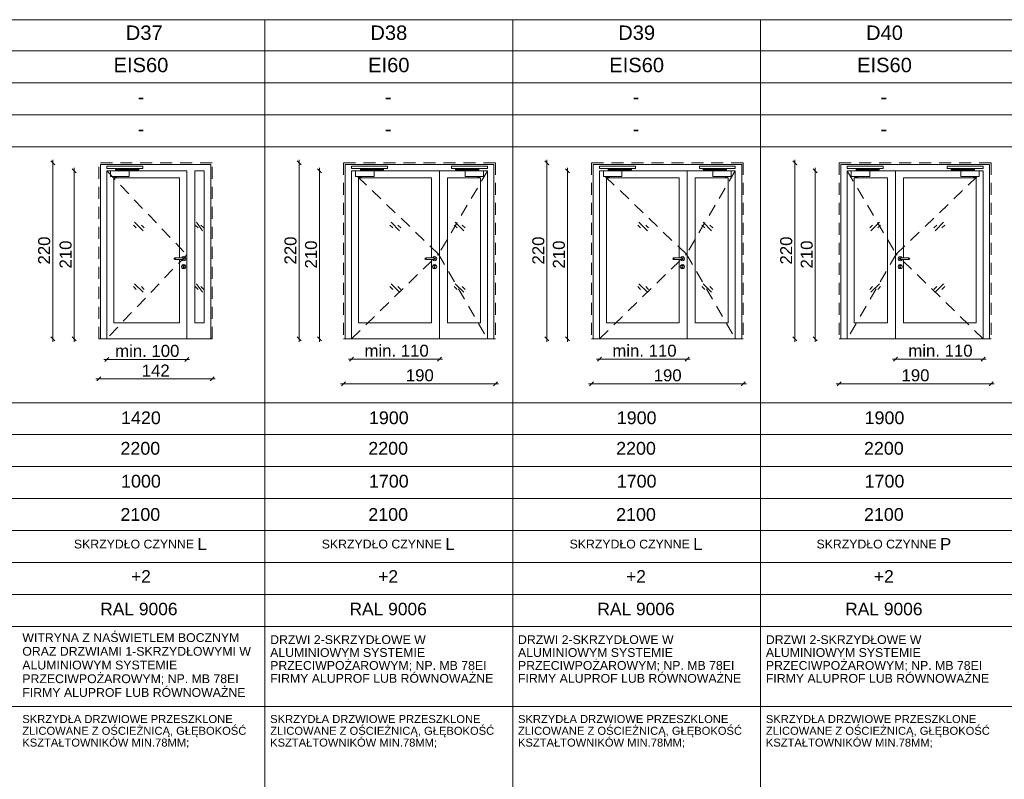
# Paper-space layout 'A-57 ZESTAWIENIE STOLARKI PROJEKTOWANEJ' of a CAD drawing. Header units: millimetres. Extents: x 0 to 900, y 0 to 1010.
# Tile 39 of 63: x 332 to 455, y 707 to 802. Entities that reach past the tile are written whole.
import ezdxf
from ezdxf.xclip import XClip

# ---------------------------------------------------------------- set-up
doc = ezdxf.new("R2010")
doc.units = ezdxf.units.MM
doc.header["$MEASUREMENT"] = 0
doc.header["$XCLIPFRAME"] = 0
doc.linetypes.add('LINIE_3', pattern=[25, 15, -10])
doc.linetypes.add('Przer. długie kreski', pattern=[2.5, 1.5, -1])
doc.layers.add('0_Nr_pióra__1', color=7, linetype='Continuous', lineweight=20)
for name, color, linetype, lineweight, true_color in [('0_Nr_pióra__30', 7, 'Continuous', 5, 0x878787), ('0_Nr_pióra__7', 7, 'Continuous', 18, 0x171717), ('0_Nr_pióra__8', 7, 'Continuous', 13, 0x4c4c4c), ('0_Nr_pióra__94', 7, 'Continuous', 5, 0x3b3b3b)]:
    doc.layers.add(name, color=color, linetype=linetype, lineweight=lineweight, true_color=true_color)
doc.layers.add('A_podrys', color=7, linetype='Continuous')
doc.styles.add('STYL_AUTOMATYCZNY_1', font='arial.ttf')

# ---------------------------------------------------------------- blocks, each defined once
blk = doc.blocks.new('Rysunek_1_1', base_point=(-2089.9, -1946.74))
at = {"layer": '0_Nr_pióra__1', "color": 7, "linetype": 'Continuous', "lineweight": 20}
for p, q in [((336.31, 783.61), (335.81, 784.11)), ((336.06, 783.86), (336.06, 784.23)), ((336.06, 761.86), (336.06, 783.86)), ((367.12, 783.61), (366.62, 784.11)), ((366.87, 783.86), (366.87, 784.23)), ((366.87, 761.86), (366.87, 783.86)), ((398.12, 783.61), (397.62, 784.11)), ((397.87, 783.86), (397.87, 784.23)), ((397.87, 761.86), (397.87, 783.86)), ((429.12, 783.61), (428.62, 784.11)), ((428.87, 783.86), (428.87, 784.23)), ((428.87, 761.86), (428.87, 783.86)), ((338.99, 782.61), (338.49, 783.11)), ((338.74, 782.86), (338.74, 783.23)), ((338.74, 761.86), (338.74, 782.86)), ((369.69, 782.61), (369.19, 783.11)), ((369.44, 782.86), (369.44, 783.23)), ((369.44, 761.86), (369.44, 782.86)), ((400.69, 782.61), (400.19, 783.11)), ((400.44, 782.86), (400.44, 783.23)), ((400.44, 761.86), (400.44, 782.86)), ((431.69, 782.61), (431.19, 783.11)), ((431.44, 782.86), (431.44, 783.23)), ((431.44, 761.86), (431.44, 782.86)), ((335.81, 762.11), (336.31, 761.61)), ((336.06, 761.48), (336.06, 761.86)), ((338.49, 762.11), (338.99, 761.61)), ((338.74, 761.48), (338.74, 761.86)), ((366.62, 762.11), (367.12, 761.61)), ((366.87, 761.48), (366.87, 761.86)), ((369.19, 762.11), (369.69, 761.61)), ((369.44, 761.48), (369.44, 761.86)), ((397.62, 762.11), (398.12, 761.61)), ((397.87, 761.48), (397.87, 761.86)), ((400.19, 762.11), (400.69, 761.61)), ((400.44, 761.48), (400.44, 761.86)), ((428.62, 762.11), (429.12, 761.61)), ((428.87, 761.48), (428.87, 761.86)), ((431.19, 762.11), (431.69, 761.61)), ((431.44, 761.48), (431.44, 761.86)), ((342.82, 759.27), (342.44, 759.27)), ((343.07, 759.52), (342.57, 759.02)), ((352.82, 759.27), (342.82, 759.27)), ((352.57, 759.02), (353.07, 759.52)), ((353.19, 759.27), (352.82, 759.27)), ((373.44, 759.29), (373.07, 759.29)), ((373.69, 759.54), (373.19, 759.04)), ((384.42, 759.29), (373.44, 759.29)), ((384.17, 759.04), (384.67, 759.54)), ((384.8, 759.29), (384.42, 759.29)), ((404.44, 759.29), (404.07, 759.29)), ((404.69, 759.54), (404.19, 759.04)), ((415.42, 759.29), (404.44, 759.29)), ((415.17, 759.04), (415.67, 759.54)), ((415.8, 759.29), (415.42, 759.29)), ((441.09, 759.29), (441.46, 759.29)), ((441.71, 759.54), (441.21, 759.04)), ((441.46, 759.29), (452.44, 759.29)), ((452.19, 759.04), (452.69, 759.54)), ((452.44, 759.29), (452.82, 759.29)), ((341.82, 756.83), (341.44, 756.83)), ((342.07, 757.08), (341.57, 756.58)), ((356.02, 756.83), (341.82, 756.83)), ((355.77, 756.58), (356.27, 757.08)), ((356.39, 756.83), (356.02, 756.83)), ((372.44, 756.21), (372.07, 756.21)), ((372.69, 756.46), (372.19, 755.96)), ((391.44, 756.21), (372.44, 756.21)), ((391.19, 755.96), (391.69, 756.46)), ((391.82, 756.21), (391.44, 756.21)), ((403.44, 756.21), (403.07, 756.21)), ((403.69, 756.46), (403.19, 755.96)), ((422.44, 756.21), (403.44, 756.21)), ((422.19, 755.96), (422.69, 756.46)), ((422.82, 756.21), (422.44, 756.21)), ((434.07, 756.21), (434.44, 756.21)), ((434.69, 756.46), (434.19, 755.96)), ((434.44, 756.21), (453.44, 756.21)), ((453.19, 755.96), (453.69, 756.46)), ((453.44, 756.21), (453.82, 756.21))]:
    blk.add_line(p, q, dxfattribs=at)
at = {"layer": '0_Nr_pióra__30', "color": 252, "linetype": 'Przer. długie kreski', "lineweight": 5, "true_color": 0x878787}
for p, q in [((356.02, 783.86), (341.82, 783.86)), ((341.82, 761.86), (341.82, 783.86)), ((356.02, 761.86), (356.02, 783.86)), ((391.44, 783.86), (372.44, 783.86)), ((372.44, 783.86), (372.44, 761.86)), ((391.44, 783.86), (391.44, 761.86)), ((422.44, 783.86), (403.44, 783.86)), ((403.44, 783.86), (403.44, 761.86)), ((422.44, 783.86), (422.44, 761.86)), ((434.44, 783.86), (453.44, 783.86)), ((434.44, 783.86), (434.44, 761.86)), ((453.44, 783.86), (453.44, 761.86)), ((342.82, 782.86), (352.82, 772.36)), ((384.32, 772.42), (373.44, 782.86)), ((390.44, 782.86), (384.32, 772.42)), ((415.32, 772.42), (404.44, 782.86)), ((421.44, 782.86), (415.32, 772.42)), ((435.44, 782.86), (441.56, 772.42)), ((441.56, 772.42), (452.44, 782.86)), ((352.82, 772.36), (342.82, 761.86)), ((373.44, 761.86), (384.32, 772.42)), ((384.32, 772.42), (390.44, 761.86)), ((404.44, 761.86), (415.32, 772.42)), ((415.32, 772.42), (421.44, 761.86)), ((441.56, 772.42), (435.44, 761.86)), ((452.44, 761.86), (441.56, 772.42))]:
    blk.add_line(p, q, dxfattribs=at)
at = {"layer": '0_Nr_pióra__30', "color": 252, "linetype": 'Continuous', "lineweight": 5, "true_color": 0x878787}
for p, q in [((355.82, 783.66), (342.02, 783.66)), ((342.02, 761.86), (342.02, 783.66)), ((355.82, 761.86), (355.82, 783.66)), ((391.24, 783.66), (372.64, 783.66)), ((372.64, 783.66), (372.64, 761.86)), ((391.24, 783.66), (391.24, 761.86)), ((422.24, 783.66), (403.64, 783.66)), ((403.64, 783.66), (403.64, 761.86)), ((422.24, 783.66), (422.24, 761.86)), ((434.64, 783.66), (453.24, 783.66)), ((434.64, 783.66), (434.64, 761.86)), ((453.24, 783.66), (453.24, 761.86)), ((342.82, 761.86), (342.82, 782.86)), ((342.82, 782.86), (352.82, 782.86)), ((352.82, 782.86), (352.82, 761.86)), ((353.82, 763.86), (353.82, 782.86)), ((353.82, 782.86), (355.02, 782.86)), ((355.02, 763.86), (355.02, 782.86)), ((373.44, 782.86), (390.44, 782.86)), ((373.44, 782.86), (373.44, 761.86)), ((384.42, 761.86), (384.42, 782.86)), ((390.44, 782.86), (390.44, 761.86)), ((404.44, 782.86), (421.44, 782.86)), ((404.44, 782.86), (404.44, 761.86)), ((415.42, 761.86), (415.42, 782.86)), ((421.44, 782.86), (421.44, 761.86)), ((435.44, 782.86), (435.44, 761.86)), ((452.44, 782.86), (435.44, 782.86)), ((441.46, 761.86), (441.46, 782.86)), ((452.44, 782.86), (452.44, 761.86)), ((343.7, 763.86), (343.7, 781.98)), ((343.7, 781.98), (351.94, 781.98)), ((351.94, 781.98), (351.94, 771.96)), ((374.32, 763.86), (374.32, 781.98)), ((374.32, 781.98), (383.42, 781.98)), ((383.42, 781.98), (383.42, 771.96)), ((385.42, 781.98), (385.42, 763.86)), ((389.56, 781.98), (385.42, 781.98)), ((389.56, 763.86), (389.56, 781.98)), ((405.32, 763.86), (405.32, 781.98)), ((405.32, 781.98), (414.42, 781.98)), ((414.42, 781.98), (414.42, 771.96)), ((416.42, 781.98), (416.42, 763.86)), ((420.56, 781.98), (416.42, 781.98)), ((420.56, 763.86), (420.56, 781.98)), ((436.32, 763.86), (436.32, 781.98)), ((436.32, 781.98), (440.46, 781.98)), ((440.46, 781.98), (440.46, 763.86)), ((442.46, 781.98), (442.46, 771.96)), ((451.56, 781.98), (442.46, 781.98)), ((451.56, 763.86), (451.56, 781.98)), ((346.51, 775.72), (346.16, 776.07)), ((347.36, 775.36), (346.3, 776.42)), ((347.51, 775.72), (347.16, 776.07)), ((354.25, 775.72), (353.89, 776.07)), ((354.8, 775.36), (354.04, 776.42)), ((354.95, 775.72), (354.59, 776.07)), ((378.6, 775.72), (378.24, 776.07)), ((379.45, 775.36), (378.39, 776.42)), ((379.6, 775.72), (379.24, 776.07)), ((386.63, 775.72), (386.27, 776.07)), ((387.48, 775.36), (386.42, 776.42)), ((387.63, 775.72), (387.27, 776.07)), ((409.6, 775.72), (409.24, 776.07)), ((410.45, 775.36), (409.39, 776.42)), ((410.6, 775.72), (410.24, 776.07)), ((417.63, 775.72), (417.27, 776.07)), ((418.48, 775.36), (417.42, 776.42)), ((418.63, 775.72), (418.27, 776.07)), ((438.26, 775.72), (438.61, 776.07)), ((438.4, 775.36), (439.46, 776.42)), ((439.26, 775.72), (439.61, 776.07)), ((446.29, 775.72), (446.64, 776.07)), ((446.43, 775.36), (447.5, 776.42)), ((447.29, 775.72), (447.64, 776.07)), ((351.26, 771.93), (351.24, 771.86)), ((351.24, 771.86), (351.26, 771.79)), ((351.28, 771.93), (351.25, 771.86)), ((351.25, 771.86), (351.28, 771.79)), ((351.34, 771.96), (351.26, 771.93)), ((351.26, 771.79), (351.34, 771.76)), ((351.33, 771.93), (351.31, 771.86)), ((351.31, 771.86), (351.33, 771.79)), ((352.44, 771.96), (351.34, 771.96)), ((352.44, 771.76), (351.34, 771.76)), ((351.4, 771.93), (351.39, 771.86)), ((351.39, 771.86), (351.4, 771.79)), ((351.94, 771.76), (351.94, 763.86)), ((352.17, 770.86), (352.2, 770.99)), ((352.19, 771.96), (352.2, 771.99)), ((352.2, 771.72), (352.19, 771.76)), ((352.2, 771.99), (352.3, 772.09)), ((352.3, 771.63), (352.2, 771.72)), ((352.2, 770.99), (352.3, 771.09)), ((352.3, 772.09), (352.44, 772.13)), ((352.44, 771.59), (352.3, 771.63)), ((352.3, 771.09), (352.44, 771.13)), ((352.36, 770.96), (352.38, 771.01)), ((352.39, 770.9), (352.36, 770.96)), ((352.37, 771.93), (352.38, 771.86)), ((352.38, 771.86), (352.37, 771.79)), ((352.38, 771.01), (352.44, 771.03)), ((352.44, 772.13), (352.57, 772.09)), ((352.44, 771.96), (352.51, 771.93)), ((352.44, 771.93), (352.46, 771.86)), ((352.46, 771.86), (352.44, 771.79)), ((352.51, 771.79), (352.44, 771.76)), ((352.57, 771.63), (352.44, 771.59)), ((352.44, 771.13), (352.57, 771.09)), ((352.44, 771.03), (352.49, 771.01)), ((352.49, 771.93), (352.52, 771.86)), ((352.52, 771.86), (352.49, 771.79)), ((352.49, 771.01), (352.51, 770.96)), ((352.51, 770.96), (352.49, 770.9)), ((352.51, 771.93), (352.54, 771.86)), ((352.54, 771.86), (352.51, 771.79)), ((352.57, 772.09), (352.67, 771.99)), ((352.67, 771.72), (352.57, 771.63)), ((352.57, 771.09), (352.67, 770.99)), ((352.67, 771.99), (352.71, 771.86)), ((352.71, 771.86), (352.67, 771.72)), ((352.67, 770.99), (352.71, 770.86)), ((382.65, 771.93), (382.62, 771.86)), ((382.62, 771.86), (382.65, 771.79)), ((382.67, 771.93), (382.64, 771.86)), ((382.64, 771.86), (382.67, 771.79)), ((382.72, 771.96), (382.65, 771.93)), ((382.65, 771.79), (382.72, 771.76)), ((382.72, 771.93), (382.69, 771.86)), ((382.69, 771.86), (382.72, 771.79)), ((383.82, 771.96), (382.72, 771.96)), ((383.82, 771.76), (382.72, 771.76)), ((382.79, 771.93), (382.78, 771.86)), ((382.78, 771.86), (382.79, 771.79)), ((383.42, 771.76), (383.42, 763.86)), ((383.55, 770.86), (383.59, 770.99)), ((383.58, 771.96), (383.59, 771.99)), ((383.59, 771.72), (383.58, 771.76)), ((383.59, 771.99), (383.69, 772.09)), ((383.69, 771.63), (383.59, 771.72)), ((383.59, 770.99), (383.69, 771.09)), ((383.69, 772.09), (383.82, 772.13)), ((383.82, 771.59), (383.69, 771.63)), ((383.69, 771.09), (383.82, 771.13)), ((383.77, 771.01), (383.75, 770.96)), ((383.76, 771.93), (383.77, 771.86)), ((383.77, 771.86), (383.76, 771.79)), ((383.82, 771.03), (383.77, 771.01)), ((383.82, 772.13), (383.96, 772.09)), ((383.82, 771.96), (383.89, 771.93)), ((383.89, 771.79), (383.82, 771.76)), ((383.96, 771.63), (383.82, 771.59)), ((383.82, 771.13), (383.96, 771.09)), ((383.88, 771.01), (383.82, 771.03)), ((383.83, 771.93), (383.85, 771.86)), ((383.85, 771.86), (383.83, 771.79)), ((383.87, 770.9), (383.9, 770.96)), ((383.88, 771.93), (383.91, 771.86)), ((383.91, 771.86), (383.88, 771.79)), ((383.9, 770.96), (383.88, 771.01)), ((383.89, 771.93), (383.92, 771.86)), ((383.92, 771.86), (383.89, 771.79)), ((383.96, 772.09), (384.06, 771.99)), ((384.06, 771.72), (383.96, 771.63)), ((383.96, 771.09), (384.06, 770.99)), ((384.06, 771.99), (384.09, 771.86)), ((384.09, 771.86), (384.06, 771.72)), ((384.06, 770.99), (384.09, 770.86)), ((413.65, 771.93), (413.62, 771.86)), ((413.62, 771.86), (413.65, 771.79)), ((413.67, 771.93), (413.64, 771.86)), ((413.64, 771.86), (413.67, 771.79)), ((413.72, 771.96), (413.65, 771.93)), ((413.65, 771.79), (413.72, 771.76)), ((413.72, 771.93), (413.69, 771.86)), ((413.69, 771.86), (413.72, 771.79)), ((414.82, 771.96), (413.72, 771.96)), ((414.82, 771.76), (413.72, 771.76)), ((413.79, 771.93), (413.78, 771.86)), ((413.78, 771.86), (413.79, 771.79)), ((414.42, 771.76), (414.42, 763.86)), ((414.55, 770.86), (414.59, 770.99)), ((414.58, 771.96), (414.59, 771.99)), ((414.59, 771.72), (414.58, 771.76)), ((414.59, 771.99), (414.69, 772.09)), ((414.69, 771.63), (414.59, 771.72)), ((414.59, 770.99), (414.69, 771.09)), ((414.69, 772.09), (414.82, 772.13)), ((414.82, 771.59), (414.69, 771.63)), ((414.69, 771.09), (414.82, 771.13)), ((414.77, 771.01), (414.75, 770.96)), ((414.76, 771.93), (414.77, 771.86)), ((414.77, 771.86), (414.76, 771.79)), ((414.82, 771.03), (414.77, 771.01)), ((414.82, 772.13), (414.96, 772.09)), ((414.82, 771.96), (414.89, 771.93)), ((414.89, 771.79), (414.82, 771.76)), ((414.96, 771.63), (414.82, 771.59)), ((414.82, 771.13), (414.96, 771.09)), ((414.88, 771.01), (414.82, 771.03)), ((414.83, 771.93), (414.85, 771.86)), ((414.85, 771.86), (414.83, 771.79)), ((414.87, 770.9), (414.9, 770.96)), ((414.88, 771.93), (414.91, 771.86)), ((414.91, 771.86), (414.88, 771.79)), ((414.9, 770.96), (414.88, 771.01)), ((414.89, 771.93), (414.92, 771.86)), ((414.92, 771.86), (414.89, 771.79)), ((414.96, 772.09), (415.06, 771.99)), ((415.06, 771.72), (414.96, 771.63)), ((414.96, 771.09), (415.06, 770.99)), ((415.06, 771.99), (415.09, 771.86)), ((415.09, 771.86), (415.06, 771.72)), ((415.06, 770.99), (415.09, 770.86)), ((441.83, 771.99), (441.79, 771.86)), ((441.79, 771.86), (441.83, 771.72)), ((441.83, 770.99), (441.79, 770.86)), ((441.93, 772.09), (441.83, 771.99)), ((441.83, 771.72), (441.93, 771.63)), ((441.93, 771.09), (441.83, 770.99)), ((442.06, 772.13), (441.93, 772.09)), ((441.93, 771.63), (442.06, 771.59)), ((442.06, 771.13), (441.93, 771.09)), ((441.99, 771.93), (441.96, 771.86)), ((441.96, 771.86), (441.99, 771.79)), ((442.01, 771.93), (441.98, 771.86)), ((441.98, 771.86), (442.01, 771.79)), ((442.06, 771.96), (441.99, 771.93)), ((441.99, 771.79), (442.06, 771.76)), ((441.99, 770.96), (442.01, 771.01)), ((442.01, 770.9), (441.99, 770.96)), ((442.01, 771.01), (442.06, 771.03)), ((442.06, 771.93), (442.03, 771.86)), ((442.03, 771.86), (442.06, 771.79)), ((442.2, 772.09), (442.06, 772.13)), ((442.06, 771.96), (443.16, 771.96)), ((442.06, 771.76), (443.16, 771.76)), ((442.06, 771.59), (442.2, 771.63)), ((442.2, 771.09), (442.06, 771.13)), ((442.06, 771.03), (442.12, 771.01)), ((442.13, 771.93), (442.12, 771.86)), ((442.12, 771.86), (442.13, 771.79)), ((442.12, 771.01), (442.14, 770.96)), ((442.3, 771.99), (442.2, 772.09)), ((442.2, 771.63), (442.3, 771.72)), ((442.3, 770.99), (442.2, 771.09)), ((442.31, 771.96), (442.3, 771.99)), ((442.3, 771.72), (442.31, 771.76)), ((442.33, 770.86), (442.3, 770.99)), ((442.46, 771.76), (442.46, 763.86)), ((443.1, 771.93), (443.11, 771.86)), ((443.11, 771.86), (443.1, 771.79)), ((443.16, 771.96), (443.23, 771.93)), ((443.23, 771.79), (443.16, 771.76)), ((443.17, 771.93), (443.19, 771.86)), ((443.19, 771.86), (443.17, 771.79)), ((443.22, 771.93), (443.25, 771.86)), ((443.25, 771.86), (443.22, 771.79)), ((443.23, 771.93), (443.26, 771.86)), ((443.26, 771.86), (443.23, 771.79)), ((352.2, 770.72), (352.17, 770.86)), ((352.3, 770.63), (352.2, 770.72)), ((352.44, 770.59), (352.3, 770.63)), ((352.39, 770.9), (352.39, 770.73)), ((352.39, 770.73), (352.4, 770.7)), ((352.4, 770.7), (352.44, 770.68)), ((352.44, 770.68), (352.47, 770.7)), ((352.57, 770.63), (352.44, 770.59)), ((352.47, 770.7), (352.49, 770.73)), ((352.49, 770.73), (352.49, 770.9)), ((352.67, 770.72), (352.57, 770.63)), ((352.71, 770.86), (352.67, 770.72)), ((383.59, 770.72), (383.55, 770.86)), ((383.69, 770.63), (383.59, 770.72)), ((383.82, 770.59), (383.69, 770.63)), ((383.77, 770.73), (383.77, 770.9)), ((383.79, 770.7), (383.77, 770.73)), ((383.82, 770.68), (383.79, 770.7)), ((383.86, 770.7), (383.82, 770.68)), ((383.96, 770.63), (383.82, 770.59)), ((383.87, 770.73), (383.86, 770.7)), ((383.87, 770.9), (383.87, 770.73)), ((384.06, 770.72), (383.96, 770.63)), ((384.09, 770.86), (384.06, 770.72)), ((414.59, 770.72), (414.55, 770.86)), ((414.69, 770.63), (414.59, 770.72)), ((414.82, 770.59), (414.69, 770.63)), ((414.77, 770.73), (414.77, 770.9)), ((414.79, 770.7), (414.77, 770.73)), ((414.82, 770.68), (414.79, 770.7)), ((414.86, 770.7), (414.82, 770.68)), ((414.96, 770.63), (414.82, 770.59)), ((414.87, 770.73), (414.86, 770.7)), ((414.87, 770.9), (414.87, 770.73)), ((415.06, 770.72), (414.96, 770.63)), ((415.09, 770.86), (415.06, 770.72)), ((441.79, 770.86), (441.83, 770.72)), ((441.83, 770.72), (441.93, 770.63)), ((441.93, 770.63), (442.06, 770.59)), ((442.01, 770.9), (442.01, 770.73)), ((442.01, 770.73), (442.03, 770.7)), ((442.03, 770.7), (442.06, 770.68)), ((442.06, 770.68), (442.1, 770.7)), ((442.06, 770.59), (442.2, 770.63)), ((442.1, 770.7), (442.11, 770.73)), ((442.11, 770.73), (442.11, 770.9)), ((442.2, 770.63), (442.3, 770.72)), ((442.3, 770.72), (442.33, 770.86)), ((347.36, 767.67), (346.3, 768.73)), ((354.8, 767.67), (354.04, 768.73)), ((379.45, 767.67), (378.39, 768.73)), ((387.48, 767.67), (386.42, 768.73)), ((410.45, 767.67), (409.39, 768.73)), ((418.48, 767.67), (417.42, 768.73)), ((438.4, 767.67), (439.46, 768.73)), ((446.43, 767.67), (447.5, 768.73)), ((346.51, 768.02), (346.16, 768.37)), ((347.51, 768.02), (347.16, 768.37)), ((354.25, 768.02), (353.89, 768.37)), ((354.95, 768.02), (354.59, 768.37)), ((378.6, 768.02), (378.24, 768.37)), ((379.6, 768.02), (379.24, 768.37)), ((386.63, 768.02), (386.27, 768.37)), ((387.63, 768.02), (387.27, 768.37)), ((409.6, 768.02), (409.24, 768.37)), ((410.6, 768.02), (410.24, 768.37)), ((417.63, 768.02), (417.27, 768.37)), ((418.63, 768.02), (418.27, 768.37)), ((438.26, 768.02), (438.61, 768.37)), ((439.26, 768.02), (439.61, 768.37)), ((446.29, 768.02), (446.64, 768.37)), ((447.29, 768.02), (447.64, 768.37)), ((351.94, 763.86), (343.7, 763.86)), ((353.82, 763.86), (355.02, 763.86)), ((383.42, 763.86), (374.32, 763.86)), ((385.42, 763.86), (389.56, 763.86)), ((414.42, 763.86), (405.32, 763.86)), ((416.42, 763.86), (420.56, 763.86)), ((440.46, 763.86), (436.32, 763.86)), ((442.46, 763.86), (451.56, 763.86)), ((356.02, 761.86), (341.82, 761.86)), ((391.44, 761.86), (372.44, 761.86)), ((422.44, 761.86), (403.44, 761.86)), ((434.44, 761.86), (453.44, 761.86))]:
    blk.add_line(p, q, dxfattribs=at)
at = {"layer": '0_Nr_pióra__8', "color": 251, "linetype": 'LINIE_3', "lineweight": 13, "true_color": 0x4c4c4c, "flags": 128}
for points in [[(347.32, 783.13), (347.32, 783.43), (342.82, 783.43), (342.82, 783.13)], [(377.94, 783.13), (377.94, 783.43), (373.44, 783.43), (373.44, 783.13)], [(385.94, 783.13), (385.94, 783.43), (390.44, 783.43), (390.44, 783.13)], [(408.94, 783.13), (408.94, 783.43), (404.44, 783.43), (404.44, 783.13)], [(416.94, 783.13), (416.94, 783.43), (421.44, 783.43), (421.44, 783.13)], [(439.94, 783.13), (439.94, 783.43), (435.44, 783.43), (435.44, 783.13)], [(447.94, 783.13), (447.94, 783.43), (452.44, 783.43), (452.44, 783.13)], [(345.62, 782.86), (343.31, 782.86), (343.31, 782.14), (345.62, 782.14)], [(343.91, 782.88), (343.91, 783.07), (346.72, 783.07), (346.72, 783.11), (346.83, 783.11), (346.83, 782.97), (344, 782.97), (344, 782.88)], [(344, 782.88), (343.92, 782.88), (343.92, 782.86), (344, 782.86)], [(346.73, 783.11), (346.82, 783.11), (346.82, 783.13), (346.73, 783.13)], [(376.25, 782.86), (373.94, 782.86), (373.94, 782.14), (376.25, 782.14)], [(374.54, 782.88), (374.54, 783.07), (377.35, 783.07), (377.35, 783.11), (377.45, 783.11), (377.45, 782.97), (374.63, 782.97), (374.63, 782.88)], [(374.62, 782.88), (374.55, 782.88), (374.55, 782.86), (374.62, 782.86)], [(377.36, 783.11), (377.45, 783.11), (377.45, 783.13), (377.36, 783.13)], [(389.34, 782.88), (389.34, 783.07), (386.54, 783.07), (386.54, 783.11), (386.43, 783.11), (386.43, 782.97), (389.25, 782.97), (389.25, 782.88)], [(386.52, 783.11), (386.44, 783.11), (386.44, 783.13), (386.52, 783.13)], [(387.64, 782.86), (389.94, 782.86), (389.94, 782.14), (387.64, 782.14)], [(389.26, 782.88), (389.34, 782.88), (389.34, 782.86), (389.26, 782.86)], [(407.25, 782.86), (404.94, 782.86), (404.94, 782.14), (407.25, 782.14)], [(405.54, 782.88), (405.54, 783.07), (408.35, 783.07), (408.35, 783.11), (408.45, 783.11), (408.45, 782.97), (405.63, 782.97), (405.63, 782.88)], [(405.62, 782.88), (405.55, 782.88), (405.55, 782.86), (405.62, 782.86)], [(408.36, 783.11), (408.45, 783.11), (408.45, 783.13), (408.36, 783.13)], [(420.34, 782.88), (420.34, 783.07), (417.54, 783.07), (417.54, 783.11), (417.43, 783.11), (417.43, 782.97), (420.25, 782.97), (420.25, 782.88)], [(417.52, 783.11), (417.44, 783.11), (417.44, 783.13), (417.52, 783.13)], [(418.64, 782.86), (420.94, 782.86), (420.94, 782.14), (418.64, 782.14)], [(420.26, 782.88), (420.34, 782.88), (420.34, 782.86), (420.26, 782.86)], [(438.25, 782.86), (435.94, 782.86), (435.94, 782.14), (438.25, 782.14)], [(436.54, 782.88), (436.54, 783.07), (439.35, 783.07), (439.35, 783.11), (439.45, 783.11), (439.45, 782.97), (436.63, 782.97), (436.63, 782.88)], [(436.62, 782.88), (436.55, 782.88), (436.55, 782.86), (436.62, 782.86)], [(439.36, 783.11), (439.45, 783.11), (439.45, 783.13), (439.36, 783.13)], [(451.34, 782.88), (451.34, 783.07), (448.54, 783.07), (448.54, 783.11), (448.43, 783.11), (448.43, 782.97), (451.25, 782.97), (451.25, 782.88)], [(448.52, 783.11), (448.44, 783.11), (448.44, 783.13), (448.52, 783.13)], [(449.64, 782.86), (451.94, 782.86), (451.94, 782.14), (449.64, 782.14)], [(451.26, 782.88), (451.34, 782.88), (451.34, 782.86), (451.26, 782.86)]]:
    blk.add_lwpolyline(points, close=True, dxfattribs=at)
for points in [[(344.06, 782.14), (343.79, 782.14), (343.79, 782.11, 0.458316), (344.06, 782.11)], [(374.69, 782.14), (374.41, 782.14), (374.41, 782.11, 0.458316), (374.69, 782.11)], [(389.19, 782.14), (389.47, 782.14), (389.47, 782.11, -0.458316), (389.19, 782.11)], [(405.69, 782.14), (405.41, 782.14), (405.41, 782.11, 0.458316), (405.69, 782.11)], [(420.19, 782.14), (420.47, 782.14), (420.47, 782.11, -0.458316), (420.19, 782.11)], [(436.69, 782.14), (436.41, 782.14), (436.41, 782.11, 0.458316), (436.69, 782.11)], [(451.19, 782.14), (451.47, 782.14), (451.47, 782.11, -0.458316), (451.19, 782.11)]]:
    blk.add_lwpolyline(points, format="xyb", close=True, dxfattribs=at)
at = {"layer": '0_Nr_pióra__94', "color": 250, "linetype": 'Continuous', "lineweight": 5, "true_color": 0x3b3b3b}
for p, q in [((52.6, 801.75), (887.6, 801.75)), ((362.6, 801.75), (362.6, 611.36)), ((393.6, 801.75), (393.6, 611.36)), ((424.6, 801.75), (424.6, 611.36)), ((887.6, 797.86), (50.6, 797.86)), ((887.6, 793.86), (50.6, 793.86)), ((887.6, 789.86), (50.6, 789.86)), ((887.6, 785.86), (50.6, 785.86)), ((52.6, 753.86), (887.6, 753.86)), ((49.45, 749.86), (887.6, 749.86)), ((52.6, 745.86), (887.6, 745.86)), ((49.45, 741.86), (887.6, 741.86)), ((52.6, 737.86), (887.6, 737.86)), ((35.27, 733.86), (889.6, 733.86)), ((50.6, 729.86), (887.6, 729.86)), ((52.6, 725.86), (887.6, 725.86)), ((52.6, 715.86), (887.6, 715.86))]:
    blk.add_line(p, q, dxfattribs=at)
at = {"layer": '0_Nr_pióra__1', "color": 7, "linetype": 'Continuous', "lineweight": 20, "char_height": 1.5, "width": 3.4323, "attachment_point": 7, "rotation": 90, "style": 'STYL_AUTOMATYCZNY_1'}
for s, insert in [('\\A1;{\\pql;\\fArial|b0|i0|c238|p0;\\W1.000000;220}', (335.76, 771.14)), ('\\A1;{\\pql;\\fArial|b0|i0|c238|p0;\\W1.000000;210}', (338.44, 770.64)), ('\\A1;{\\pql;\\fArial|b0|i0|c238|p0;\\W1.000000;220}', (366.57, 771.14)), ('\\A1;{\\pql;\\fArial|b0|i0|c238|p0;\\W1.000000;210}', (369.14, 770.64)), ('\\A1;{\\pql;\\fArial|b0|i0|c238|p0;\\W1.000000;220}', (397.57, 771.14)), ('\\A1;{\\pql;\\fArial|b0|i0|c238|p0;\\W1.000000;210}', (400.14, 770.64)), ('\\A1;{\\pql;\\fArial|b0|i0|c238|p0;\\W1.000000;220}', (428.57, 771.14)), ('\\A1;{\\pql;\\fArial|b0|i0|c238|p0;\\W1.000000;210}', (431.14, 770.64))]:
    blk.add_mtext(s, dxfattribs=dict(at, insert=insert))
at = {"layer": '0_Nr_pióra__1', "color": 7, "linetype": 'Continuous', "lineweight": 20, "char_height": 1.5, "attachment_point": 7, "style": 'STYL_AUTOMATYCZNY_1'}
for s, insert, width in [('\\A1;{\\pql;\\fArial|b0|i0|c238|p0;\\W1.000000;min. 100}', (343.87, 759.57), 7.8901), ('\\A1;{\\pql;\\fArial|b0|i0|c238|p0;\\W1.000000;min. 110}', (375.06, 759.59), 7.7374), ('\\A1;{\\pql;\\fArial|b0|i0|c238|p0;\\W1.000000;min. 110}', (406.06, 759.59), 7.7374), ('\\A1;{\\pql;\\fArial|b0|i0|c238|p0;\\W1.000000;min. 110}', (443.08, 759.59), 7.7374), ('\\A1;{\\pql;\\fArial|b0|i0|c238|p0;\\W1.000000;142}', (347.2, 757.13), 3.4323), ('\\A1;{\\pql;\\fArial|b0|i0|c238|p0;\\W1.000000;190}', (380.23, 756.51), 3.4323), ('\\A1;{\\pql;\\fArial|b0|i0|c238|p0;\\W1.000000;190}', (411.23, 756.51), 3.4323), ('\\A1;{\\pql;\\fArial|b0|i0|c238|p0;\\W1.000000;190}', (442.23, 756.51), 3.4323)]:
    blk.add_mtext(s, dxfattribs=dict(at, insert=insert, width=width))
at = {"layer": '0_Nr_pióra__7', "color": 250, "linetype": 'Continuous', "lineweight": 18, "true_color": 0x171717, "style": 'STYL_AUTOMATYCZNY_1'}
for s, insert, char_height, attachment_point in [('\\A1;{\\pqc;\\fArial|b0|i0|c238|p0;\\W1.000000;D37}', (347.51, 799.2), 1.8, 8), ('\\A1;{\\pqc;\\fArial|b0|i0|c238|p0;\\W1.000000;D38}', (378.1, 799.2), 1.8, 8), ('\\A1;{\\pqc;\\fArial|b0|i0|c238|p0;\\W1.000000;D39}', (409.1, 799.2), 1.8, 8), ('\\A1;{\\pqc;\\fArial|b0|i0|c238|p0;\\W1.000000;D40}', (440.1, 799.2), 1.8, 8), ('\\A1;{\\pqc;\\fArial|b0|i0|c238|p0;\\W1.000000;EIS60}', (347.1, 795.16), 1.8, 8), ('\\A1;{\\pqc;\\fArial|b0|i0|c238|p0;\\W1.000000;EI60}', (378.1, 795.16), 1.8, 8), ('\\A1;{\\pqc;\\fArial|b0|i0|c238|p0;\\W1.000000;EIS60}', (409.1, 795.16), 1.8, 8), ('\\A1;{\\pqc;\\fArial|b0|i0|c238|p0;\\W1.000000;EIS60}', (440.1, 795.16), 1.8, 8), ('\\A1;{\\pqc;\\fArial|b0|i0|c238|p0;\\W1.000000;-}', (347.1, 791.19), 1.8, 8), ('\\A1;{\\pqc;\\fArial|b0|i0|c238|p0;\\W1.000000;-}', (378.02, 791.19), 1.8, 8), ('\\A1;{\\pqc;\\fArial|b0|i0|c238|p0;\\W1.000000;-}', (409.02, 791.19), 1.8, 8), ('\\A1;{\\pqc;\\fArial|b0|i0|c238|p0;\\W1.000000;-}', (440.02, 791.19), 1.8, 8), ('\\A1;{\\pqc;\\fArial|b0|i0|c238|p0;\\W1.000000;-}', (347.1, 787.2), 1.8, 8), ('\\A1;{\\pqc;\\fArial|b0|i0|c238|p0;\\W1.000000;-}', (378.02, 787.19), 1.8, 8), ('\\A1;{\\pqc;\\fArial|b0|i0|c238|p0;\\W1.000000;-}', (409.02, 787.19), 1.8, 8), ('\\A1;{\\pqc;\\fArial|b0|i0|c238|p0;\\W1.000000;-}', (440.02, 787.19), 1.8, 8), ('\\A1;{\\pqc;\\fArial|b0|i0|c238|p0;\\W1.000000;1420}', (347.1, 751.15), 1.6, 8), ('\\A1;{\\pqc;\\fArial|b0|i0|c238|p0;\\W1.000000;1900}', (378.1, 751.15), 1.6, 8), ('\\A1;{\\pqc;\\fArial|b0|i0|c238|p0;\\W1.000000;1900}', (409.1, 751.15), 1.6, 8), ('\\A1;{\\pqc;\\fArial|b0|i0|c238|p0;\\W1.000000;1900}', (440.1, 751.15), 1.6, 8), ('\\A1;{\\pqc;\\fArial|b0|i0|c238|p0;\\W1.000000;2200}', (347.02, 747.33), 1.6, 8), ('\\A1;{\\pqc;\\fArial|b0|i0|c238|p0;\\W1.000000;2200}', (378.02, 747.33), 1.6, 8), ('\\A1;{\\pqc;\\fArial|b0|i0|c238|p0;\\W1.000000;2200}', (409.02, 747.33), 1.6, 8), ('\\A1;{\\pqc;\\fArial|b0|i0|c238|p0;\\W1.000000;2200}', (440.02, 747.33), 1.6, 8), ('\\A1;{\\pqc;\\fArial|b0|i0|c238|p0;\\W1.000000;1000}', (347.1, 743.22), 1.6, 8), ('\\A1;{\\pqc;\\fArial|b0|i0|c238|p0;\\W1.000000;1700}', (378.1, 743.22), 1.6, 8), ('\\A1;{\\pqc;\\fArial|b0|i0|c238|p0;\\W1.000000;1700}', (409.1, 743.22), 1.6, 8), ('\\A1;{\\pqc;\\fArial|b0|i0|c238|p0;\\W1.000000;1700}', (440.1, 743.22), 1.6, 8), ('\\A1;{\\pqc;\\fArial|b0|i0|c238|p0;\\W1.000000;2100}', (347.02, 739.06), 1.6, 8), ('\\A1;{\\pqc;\\fArial|b0|i0|c238|p0;\\W1.000000;2100}', (378.02, 739.06), 1.6, 8), ('\\A1;{\\pqc;\\fArial|b0|i0|c238|p0;\\W1.000000;2100}', (409.02, 739.06), 1.6, 8), ('\\A1;{\\pqc;\\fArial|b0|i0|c238|p0;\\W1.000000;2100}', (440.02, 739.06), 1.6, 8), ('\\A1;{\\pqc;\\fArial|b0|i0|c238|p0;\\W1.000000;SKRZYDŁO CZYNNE \\fArial|b0|i0|c238|p0;\\H1.363636x;\\W1.000000;L}', (347.02, 736.93), 1.1, 2), ('\\A1;{\\pqc;\\fArial|b0|i0|c238|p0;\\W1.000000;SKRZYDŁO CZYNNE \\fArial|b0|i0|c238|p0;\\H1.363636x;\\W1.000000;L}', (378.02, 736.93), 1.1, 2), ('\\A1;{\\pqc;\\fArial|b0|i0|c238|p0;\\W1.000000;SKRZYDŁO CZYNNE \\fArial|b0|i0|c238|p0;\\H1.363636x;\\W1.000000;L}', (409.02, 736.93), 1.1, 2), ('\\A1;{\\pqc;\\fArial|b0|i0|c238|p0;\\W1.000000;SKRZYDŁO CZYNNE \\fArial|b0|i0|c238|p0;\\H1.363636x;\\W1.000000;P}', (440.02, 736.93), 1.1, 2), ('\\A1;{\\pqc;\\fArial|b0|i0|c238|p0;\\W1.000000;+2}', (347.1, 731.36), 1.5567, 8), ('\\A1;{\\pqc;\\fArial|b0|i0|c238|p0;\\W1.000000;+2}', (378.02, 731.36), 1.5567, 8), ('\\A1;{\\pqc;\\fArial|b0|i0|c238|p0;\\W1.000000;+2}', (409.02, 731.36), 1.5567, 8), ('\\A1;{\\pqc;\\fArial|b0|i0|c238|p0;\\W1.000000;+2}', (440.02, 731.36), 1.5567, 8), ('\\A1;{\\pqc;\\fArial|b0|i0|c238|p0;\\W1.000000;RAL 9006}', (346.84, 727.26), 1.5567, 8), ('\\A1;{\\pqc;\\fArial|b0|i0|c238|p0;\\W1.000000;RAL 9006}', (378.02, 727.26), 1.5567, 8), ('\\A1;{\\pqc;\\fArial|b0|i0|c238|p0;\\W1.000000;RAL 9006}', (409.02, 727.26), 1.5567, 8), ('\\A1;{\\pqc;\\fArial|b0|i0|c238|p0;\\W1.000000;RAL 9006}', (440.02, 727.26), 1.5567, 8)]:
    blk.add_mtext(s, dxfattribs=dict(at, insert=insert, char_height=char_height, attachment_point=attachment_point))
at = {"layer": '0_Nr_pióra__7', "color": 250, "linetype": 'Continuous', "lineweight": 18, "true_color": 0x171717, "width": 29.4591, "attachment_point": 1, "style": 'STYL_AUTOMATYCZNY_1'}
for s, insert, char_height, line_spacing_factor in [('\\A1;{\\pql;\\fArial|b0|i0|c238|p0;\\W1.000000;WITRYNA Z NAŚWIETLEM BOCZNYM \\fArial|b0|i0|c238|p0;\\W1.000000;ORAZ DRZWIAMI 1-SKRZYDŁOWYMI W \\fArial|b0|i0|c238|p0;\\W1.000000;ALUMINIOWYM SYSTEMIE \\fArial|b0|i0|c238|p0;\\W1.000000;PRZECIWPOŻAROWYM; NP. MB 78EI \\fArial|b0|i0|c238|p0;\\W1.000000;FIRMY \\fArial|b0|i0|c238|p0;\\W1.000000;ALUPROF LUB RÓWNOWAŻNE}', (332.26, 725.03), 1.1, 0.934815), ('\\A1;{\\pql;\\fArial|b0|i0|c238|p0;\\W1.000000;DRZWI 2-SKRZYDŁOWE W ALUMINIOWYM SYSTEMIE PRZECIWPOŻAROWYM; NP. MB 78EI FIRMY ALUPROF LUB RÓWNOWAŻNE}', (363.26, 724.78), 1.1, 0.880475), ('\\A1;{\\pql;\\fArial|b0|i0|c238|p0;\\W1.000000;DRZWI 2-SKRZYDŁOWE W ALUMINIOWYM SYSTEMIE PRZECIWPOŻAROWYM; NP. MB 78EI FIRMY ALUPROF LUB RÓWNOWAŻNE}', (394.26, 724.78), 1.1, 0.880475), ('\\A1;{\\pql;\\fArial|b0|i0|c238|p0;\\W1.000000;DRZWI 2-SKRZYDŁOWE W ALUMINIOWYM SYSTEMIE PRZECIWPOŻAROWYM; NP. MB 78EI FIRMY ALUPROF LUB RÓWNOWAŻNE}', (425.26, 724.78), 1.1, 0.880475), ('\\A1;{\\pql;\\fArial|b0|i0|c238|p0;\\W1.000000;SKRZYDŁA DRZWIOWE PRZESZKLONE \\fArial|b0|i0|c238|p0;\\W1.000000;ZLICOWANE Z OŚCIEŻNICĄ, \\fArial|b0|i0|c238|p0;\\W1.000000;GŁĘBOKOŚĆ KSZTAŁTOWNIKÓW \\fArial|b0|i0|c238|p0;\\W1.000000;MIN.78MM;}', (332.26, 714.8), 1, 0.883417), ('\\A1;{\\pql;\\fArial|b0|i0|c238|p0;\\W1.000000;SKRZYDŁA DRZWIOWE PRZESZKLONE \\fArial|b0|i0|c238|p0;\\W1.000000;ZLICOWANE Z OŚCIEŻNICĄ, \\fArial|b0|i0|c238|p0;\\W1.000000;GŁĘBOKOŚĆ KSZTAŁTOWNIKÓW \\fArial|b0|i0|c238|p0;\\W1.000000;MIN.78MM;}', (363.26, 714.8), 1, 0.883417), ('\\A1;{\\pql;\\fArial|b0|i0|c238|p0;\\W1.000000;SKRZYDŁA DRZWIOWE PRZESZKLONE \\fArial|b0|i0|c238|p0;\\W1.000000;ZLICOWANE Z OŚCIEŻNICĄ, \\fArial|b0|i0|c238|p0;\\W1.000000;GŁĘBOKOŚĆ KSZTAŁTOWNIKÓW \\fArial|b0|i0|c238|p0;\\W1.000000;MIN.78MM;}', (394.26, 714.8), 1, 0.883417), ('\\A1;{\\pql;\\fArial|b0|i0|c238|p0;\\W1.000000;SKRZYDŁA DRZWIOWE PRZESZKLONE \\fArial|b0|i0|c238|p0;\\W1.000000;ZLICOWANE Z OŚCIEŻNICĄ, \\fArial|b0|i0|c238|p0;\\W1.000000;GŁĘBOKOŚĆ KSZTAŁTOWNIKÓW \\fArial|b0|i0|c238|p0;\\W1.000000;MIN.78MM;}', (425.26, 714.8), 1, 0.883417)]:
    blk.add_mtext(s, dxfattribs=dict(at, insert=insert, char_height=char_height, line_spacing_factor=line_spacing_factor))

psp = doc.layouts.new('A-57 ZESTAWIENIE STOLARKI PROJEKTOWANEJ')

# ---------------------------------------------------------------- block references
at = {"layer": 'A_podrys', "color": 37, "linetype": 'Continuous', "lineweight": 5, "true_color": 0x656532}
ref = psp.add_blockref('Rysunek_1_1', (-2089.9, -1946.74), dxfattribs=at)
XClip(ref).set_block_clipping_path([(28.6628210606, 4.9003190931), (892.6953650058, 1005.4179299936)])

doc.saveas('drawing.dxf')
